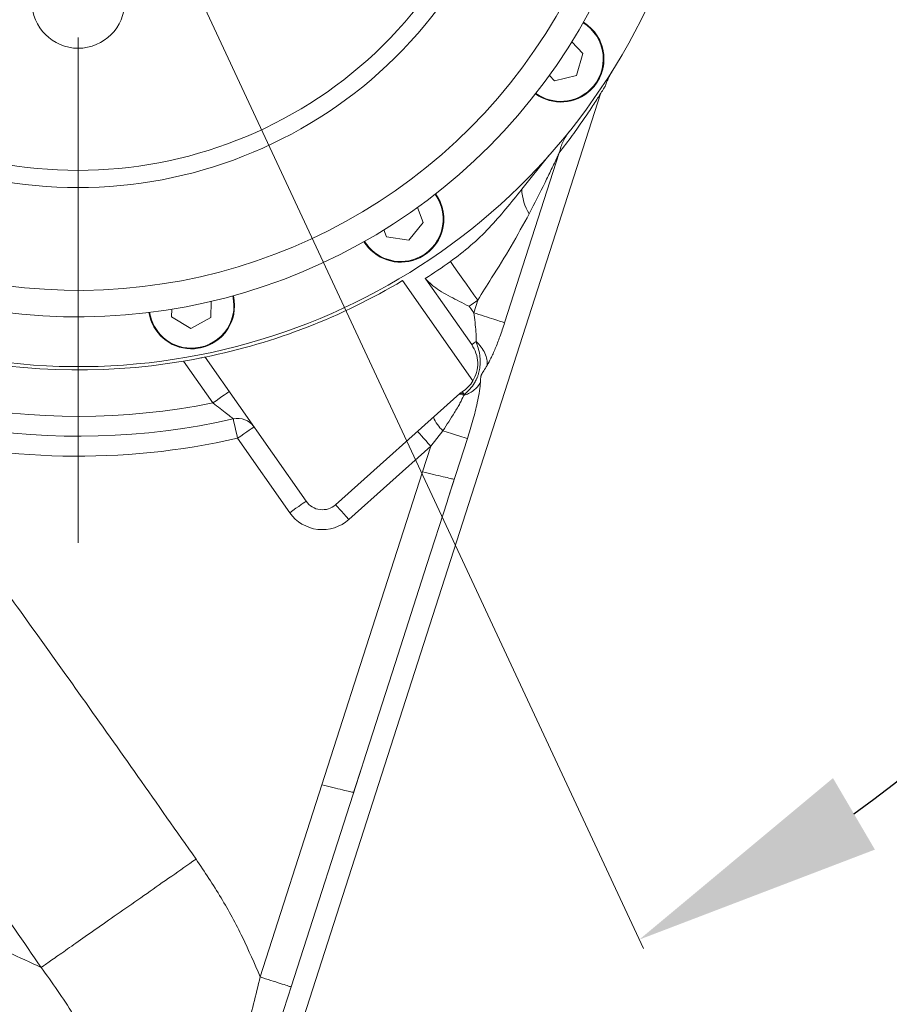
# Model space of a CAD drawing. Header units: millimetres. Extents: x 176 to 9387, y -11044 to -3322.
# Tile 71 of 256: x 3433 to 3564, y -5919 to -5771. Entities that reach past the tile are written whole.
import ezdxf

# ---------------------------------------------------------------- set-up
doc = ezdxf.new("R2010")
doc.units = ezdxf.units.MM
doc.header["$LTSCALE"] = 0.3175
doc.linetypes.add('ACAD_ISO10W100', pattern=[18, 12, -3, 0, -3])
doc.linetypes.add('CENTER', pattern=[50.8, 31.75, -6.35, 6.35, -6.35])
for name, color, linetype, lineweight in [('1轮廓实线层', 7, 'Continuous', 18), ('7标注层', 4, 'Continuous', 13), ('cen', 2, 'CENTER', 18), ('sub', 1, 'Continuous', 18), ('中心线', 4, 'ACAD_ISO10W100', 20)]:
    doc.layers.add(name, color=color, linetype=linetype, lineweight=lineweight)
doc.styles.add('标准汉字', font='gbenor.shx', dxfattribs={"bigfont": 'gbcbig.shx'})
doc.dimstyles.new('M1：15', dxfattribs={"dimscale": 15, "dimtxt": 3.5, "dimasz": 2.5, "dimexe": 2, "dimexo": 0, "dimgap": 0.5, "dimtad": 1, "dimdec": 4, "dimdsep": 46, "dimtxsty": '标准汉字', "dimcen": 5, "dimdle": 5, "dimclrd": 1, "dimclre": 1, "dimclrt": 256, "dimadec": 4, "dimazin": 2, "dimtfac": 1, "dimtdec": 4, "dimtmove": 0, "dimatfit": 3, "dimfxl": 1, "dimtolj": 1, "dimarcsym": 0})
doc.dimstyles.new('M1：18.5', dxfattribs={"dimscale": 18.5, "dimtxt": 3.5, "dimasz": 2.5, "dimexe": 2, "dimexo": 0, "dimgap": 1.5, "dimtad": 1, "dimdec": 4, "dimdsep": 46, "dimtxsty": '标准汉字', "dimcen": 5, "dimdle": 5, "dimclrd": 1, "dimclre": 1, "dimclrt": 256, "dimadec": 4, "dimazin": 2, "dimtfac": 1, "dimtdec": 4, "dimtmove": 2, "dimatfit": 3, "dimfxl": 1, "dimfrac": 2, "dimtolj": 1, "dimarcsym": 0})

# ---------------------------------------------------------------- blocks, each defined once
blk = doc.blocks.new('*D2')
at = {"layer": '7标注层', "color": 1, "lineweight": -2, "ltscale": 20, "transparency": 16777216}
for p, q in [((3286.97, -5986.44), (3286.97, -4719.59)), ((3441.97, -4913.95), (3441.97, -4719.59)), ((3333.22, -4756.59), (3395.72, -4756.59))]:
    blk.add_line(p, q, dxfattribs=at)
at = {"layer": '7标注层', "color": 1, "transparency": 16777216}
for points in [[(3333.22, -4748.88), (3333.22, -4764.3), (3286.97, -4756.59)], [(3395.72, -4764.3), (3395.72, -4748.88), (3441.97, -4756.59)]]:
    blk.add_solid(points, dxfattribs=at)
at = {"layer": 'Defpoints', "color": 0, "transparency": 16777216}
for p in [(3441.97, -4756.59), (3441.97, -4913.95), (3286.97, -5986.44)]:
    blk.add_point(p, dxfattribs=at)
at = {"layer": '7标注层', "transparency": 16777216, "insert": (3364.47, -4696.46), "char_height": 64.75, "attachment_point": 5, "style": '标准汉字'}
blk.add_mtext('\\A1;155', dxfattribs=at)
blk = doc.blocks.new('*D7')
at = {"layer": '7标注层', "color": 1, "lineweight": -2, "ltscale": 20, "transparency": 16777216}
blk.add_arc((3441.97, -5727.95), 289.88, 97.4173, 172.5827, dxfattribs=at)
at = {"layer": '7标注层', "color": 1, "transparency": 16777216}
for points in [[(3404.95, -5446.74), (3404.14, -5434.26), (3441.97, -5438.08)], [(3148.28, -5690.13), (3160.76, -5690.94), (3152.09, -5727.95)]]:
    blk.add_solid(points, dxfattribs=at)
at = {"layer": 'Defpoints', "color": 0, "transparency": 16777216}
for p in [(3441.97, -5024.09), (3297.03, -5476.91), (2827.97, -5727.95), (3441.97, -5727.95), (3441.97, -5849.53)]:
    blk.add_point(p, dxfattribs=at)
at = {"layer": '7标注层', "transparency": 16777216, "insert": (3174.75, -5545.4), "char_height": 52.5, "attachment_point": 5, "rotation": 55.661, "style": '标准汉字'}
blk.add_mtext('\\A1;90%%d', dxfattribs=at)
blk = doc.blocks.new('*D12')
at = {"layer": '7标注层', "color": 1, "lineweight": -2, "ltscale": 20, "transparency": 16777216}
for p, q in [((4726.49, -5727.95), (4726.49, -7291.43)), ((3286.97, -6214.54), (3286.97, -7291.43)), ((3333.22, -7254.43), (4680.24, -7254.43))]:
    blk.add_line(p, q, dxfattribs=at)
at = {"layer": '7标注层', "color": 1, "transparency": 16777216}
for points in [[(3333.22, -7246.72), (3333.22, -7262.14), (3286.97, -7254.43)], [(4680.24, -7262.14), (4680.24, -7246.72), (4726.49, -7254.43)]]:
    blk.add_solid(points, dxfattribs=at)
at = {"layer": 'Defpoints', "color": 0, "transparency": 16777216}
for p in [(4726.49, -5727.95), (3286.97, -6214.54), (4726.49, -7254.43)]:
    blk.add_point(p, dxfattribs=at)
at = {"layer": '7标注层', "transparency": 16777216, "insert": (4006.73, -7194.31), "char_height": 64.75, "attachment_point": 5, "style": '标准汉字'}
blk.add_mtext('\\A1;1439.5', dxfattribs=at)
blk = doc.blocks.new('*D16')
at = {"layer": '7标注层', "color": 1, "lineweight": -2, "ltscale": 20, "transparency": 16777216}
for p, q in [((3647.35, -5879.25), (4917.05, -5879.25)), ((4880.05, -5925.5), (4880.05, -6141.7)), ((3452.97, -6187.95), (4917.05, -6187.95))]:
    blk.add_line(p, q, dxfattribs=at)
at = {"layer": '7标注层', "color": 1, "transparency": 16777216}
for points in [[(4887.76, -5925.5), (4872.34, -5925.5), (4880.05, -5879.25)], [(4872.34, -6141.7), (4887.76, -6141.7), (4880.05, -6187.95)]]:
    blk.add_solid(points, dxfattribs=at)
at = {"layer": 'Defpoints', "color": 0, "transparency": 16777216}
for p in [(3647.35, -5879.25), (3452.97, -6187.95), (4880.05, -6187.95)]:
    blk.add_point(p, dxfattribs=at)
at = {"layer": '7标注层', "transparency": 16777216, "insert": (4819.92, -6033.6), "char_height": 64.75, "attachment_point": 5, "rotation": 90, "style": '标准汉字'}
blk.add_mtext('\\A1;308.7', dxfattribs=at)
blk = doc.blocks.new('*D17')
at = {"layer": '7标注层', "color": 1, "lineweight": -2, "ltscale": 20, "transparency": 16777216}
for p, q in [((3448.1, -5472.93), (5061.69, -5472.93)), ((5024.69, -6141.7), (5024.69, -5519.18)), ((3445.47, -6187.95), (5061.69, -6187.95))]:
    blk.add_line(p, q, dxfattribs=at)
at = {"layer": '7标注层', "color": 1, "transparency": 16777216}
for points in [[(5032.39, -5519.18), (5016.98, -5519.18), (5024.69, -5472.93)], [(5016.98, -6141.7), (5032.39, -6141.7), (5024.69, -6187.95)]]:
    blk.add_solid(points, dxfattribs=at)
at = {"layer": 'Defpoints', "color": 0, "transparency": 16777216}
for p in [(3448.1, -5472.93), (5024.69, -5472.93), (3445.47, -6187.95)]:
    blk.add_point(p, dxfattribs=at)
at = {"layer": '7标注层', "transparency": 16777216, "insert": (4964.56, -5830.44), "char_height": 64.75, "attachment_point": 5, "rotation": 90, "style": '标准汉字'}
blk.add_mtext('\\A1;715', dxfattribs=at)
blk = doc.blocks.new('*D18')
at = {"layer": '7标注层', "color": 1, "lineweight": -2, "ltscale": 20, "transparency": 16777216}
for p, q in [((2681.17, -5073.7), (5179.35, -5073.7)), ((5142.35, -5119.95), (5142.35, -6141.7)), ((3445.47, -6187.95), (5179.35, -6187.95))]:
    blk.add_line(p, q, dxfattribs=at)
at = {"layer": '7标注层', "color": 1, "transparency": 16777216}
for points in [[(5150.06, -5119.95), (5134.64, -5119.95), (5142.35, -5073.7)], [(5134.64, -6141.7), (5150.06, -6141.7), (5142.35, -6187.95)]]:
    blk.add_solid(points, dxfattribs=at)
at = {"layer": 'Defpoints', "color": 0, "transparency": 16777216}
for p in [(2681.17, -5073.7), (3445.47, -6187.95), (5142.35, -6187.95)]:
    blk.add_point(p, dxfattribs=at)
at = {"layer": '7标注层', "transparency": 16777216, "insert": (5082.22, -5630.83), "char_height": 64.75, "attachment_point": 5, "rotation": 90, "style": '标准汉字'}
blk.add_mtext('\\A1;1114.3', dxfattribs=at)
blk = doc.blocks.new('*D19')
at = {"layer": '7标注层', "color": 1, "lineweight": -2, "ltscale": 20, "transparency": 16777216}
for p, q in [((3441.97, -4443.43), (5323.68, -4443.43)), ((5286.68, -4489.68), (5286.68, -6141.7)), ((3441.97, -6187.95), (5323.68, -6187.95))]:
    blk.add_line(p, q, dxfattribs=at)
at = {"layer": '7标注层', "color": 1, "transparency": 16777216}
for points in [[(5294.39, -4489.68), (5278.97, -4489.68), (5286.68, -4443.43)], [(5278.97, -6141.7), (5294.39, -6141.7), (5286.68, -6187.95)]]:
    blk.add_solid(points, dxfattribs=at)
at = {"layer": 'Defpoints', "color": 0, "transparency": 16777216}
for p in [(3441.97, -4443.43), (3441.97, -6187.95), (5286.68, -6187.95)]:
    blk.add_point(p, dxfattribs=at)
at = {"layer": '7标注层', "transparency": 16777216, "insert": (5226.56, -5315.69), "char_height": 64.75, "attachment_point": 5, "rotation": 90, "style": '标准汉字'}
blk.add_mtext('\\A1;1744.5', dxfattribs=at)
blk = doc.blocks.new('*D21')
at = {"layer": '7标注层', "color": 1, "lineweight": -2, "ltscale": 20, "transparency": 16777216}
blk.add_arc((3441.97, -5727.95), 200.14, 305.7511, 79.2489, dxfattribs=at)
at = {"layer": '7标注层', "color": 1, "transparency": 16777216}
for points in [[(3479.89, -5525.1), (3478.72, -5537.55), (3441.97, -5527.81)], [(3555.75, -5884.99), (3562.07, -5895.77), (3526.55, -5909.34)]]:
    blk.add_solid(points, dxfattribs=at)
at = {"layer": 'Defpoints', "color": 0, "transparency": 16777216}
for p in [(3441.97, -5024.09), (3441.97, -5727.95), (3636.72, -5774.11), (3441.97, -5849.53), (3701.46, -6284.43)]:
    blk.add_point(p, dxfattribs=at)
at = {"layer": '7标注层', "transparency": 16777216, "insert": (3641.7, -5606.25), "char_height": 52.5, "attachment_point": 5, "rotation": 301.3558, "style": '标准汉字'}
blk.add_mtext('\\A1;155%%d', dxfattribs=at)

msp = doc.modelspace()

# ---------------------------------------------------------------- linework, layer by layer
at = {"layer": '1轮廓实线层', "ltscale": 20}
for p, q in [((3518.05456, -5775.74937), (3516.37558, -5773.9966)), ((3517.09576, -5779.04264), (3518.05456, -5775.74937)), ((3512.99564, -5779.0565), (3513.76432, -5779.85896)), ((3513.76432, -5779.85896), (3517.09576, -5779.04264)), ((3470.52032, -5937.96779), (3520.71178, -5781.81655)), ((3514.4865, -5790.72018), (3506.25229, -5816.33772)), ((3508.83296, -5796.21492), (3512.93272, -5791.11357)), ((3493.97215, -5801.22761), (3493.09174, -5798.96573)), ((3491.82607, -5803.90326), (3493.97215, -5801.22761)), ((3488.03276, -5802.34701), (3488.43582, -5803.38256)), ((3488.43582, -5803.38256), (3491.82607, -5803.90326)), ((3501.45802, -5825.11581), (3490.86465, -5809.9869)), ((3494.38061, -5809.772), (3494.2944, -5809.6583)), ((3494.37783, -5809.77393), (3494.2944, -5809.6583)), ((3501.28701, -5819.64124), (3494.37783, -5809.77393)), ((3461.97282, -5815.55049), (3462.02501, -5813.12386)), ((3502.19495, -5812.94314), (3501.58594, -5814.83782)), ((3456.05714, -5814.31178), (3456.03326, -5815.42272)), ((3500.89428, -5813.85003), (3501.58594, -5814.83782)), ((3456.03326, -5815.42272), (3458.96615, -5817.20121)), ((3458.96615, -5817.20121), (3461.97282, -5815.55049)), ((3461.09518, -5821.51855), (3476.31395, -5843.25318)), ((3462.26765, -5828.42336), (3457.85586, -5822.12267)), ((3480.7714, -5843.76852), (3499.51376, -5827.00477)), ((3500.18535, -5827.17295), (3500.09194, -5827.296)), ((3473.85649, -5844.97393), (3466.00301, -5833.75801)), ((3496.94159, -5832.62161), (3495.11751, -5834.96184)), ((3500.63644, -5833.80924), (3497.75137, -5842.78504)), ((3495.11751, -5834.96184), (3482.77141, -5846.00459)), ((3495.11751, -5834.96184), (3493.87933, -5838.81394)), ((3497.74857, -5842.78558), (3497.57106, -5843.33662)), ((3497.75208, -5842.78525), (3497.57144, -5843.33674)), ((3497.75208, -5842.78525), (3497.749, -5842.78427)), ((3484.917, -5882.70492), (3484.75554, -5883.20834)), ((3484.91734, -5882.70504), (3484.75863, -5883.20936)), ((3484.91829, -5882.70072), (3484.917, -5882.70492)), ((3484.75863, -5883.20936), (3474.06734, -5916.4711)), ((3483.48501, -5887.16112), (3484.75554, -5883.20834)), ((3478.70499, -5886.02303), (3469.40028, -5914.97099))]:
    msp.add_line(p, q, dxfattribs=at)
at = {"layer": '1轮廓实线层', "lineweight": 0, "ltscale": 20}
for points in [[(3520.1647, -5773.01053), (3519.19815, -5771.85146), (3518.13107, -5771.03073)], [(3496.96979, -5799.50477), (3496.52037, -5798.06403), (3495.84859, -5796.89742)], [(3502.19495, -5812.94314), (3501.62105, -5812.13323), (3501.05282, -5811.33137), (3500.49586, -5810.5454), (3499.9557, -5809.78311), (3499.43764, -5809.05203), (3498.94683, -5808.35939), (3498.4881, -5807.71203), (3498.06598, -5807.11634)], [(3465.40157, -5815.10593), (3465.53771, -5813.60288), (3465.36351, -5812.268)], [(3501.28701, -5819.64124), (3501.29792, -5819.63361), (3501.33055, -5819.61076), (3501.3846, -5819.57291), (3501.4596, -5819.52039), (3501.55489, -5819.4537), (3501.6696, -5819.37335), (3501.80274, -5819.28013), (3501.95311, -5819.17484)], [(3464.7251, -5826.70263), (3464.6779, -5826.73569), (3464.53805, -5826.83362), (3464.31096, -5826.99261), (3464.00533, -5827.20662), (3463.63294, -5827.46736), (3463.20808, -5827.76485), (3462.74708, -5828.08767), (3462.26765, -5828.42336)], [(3499.36729, -5827.13578), (3499.41706, -5827.10434), (3499.47948, -5827.08762), (3499.55417, -5827.08577), (3499.64063, -5827.09874), (3499.7383, -5827.12648), (3499.84656, -5827.1688), (3499.9647, -5827.22543), (3500.09194, -5827.296)], [(3465.3385, -5830.83252), (3465.35127, -5830.88876), (3465.38909, -5831.05523), (3465.45049, -5831.32557), (3465.53313, -5831.6894), (3465.63384, -5832.13271), (3465.74872, -5832.63848), (3465.87337, -5833.18726), (3466.00301, -5833.75801)], [(3468.46048, -5832.03728), (3468.41326, -5832.07033), (3468.27341, -5832.16826), (3468.04632, -5832.32729), (3467.7407, -5832.54127), (3467.3683, -5832.80201), (3466.94344, -5833.09952), (3466.48244, -5833.42231), (3466.00301, -5833.75801)], [(3493.11751, -5832.72577), (3493.15594, -5832.76875), (3493.26974, -5832.896), (3493.45456, -5833.10262), (3493.70329, -5833.38071), (3494.00636, -5833.71956), (3494.35214, -5834.10616), (3494.72733, -5834.52563), (3495.11751, -5834.96184)], [(3500.63716, -5833.80945), (3500.45138, -5833.74975), (3500.17039, -5833.65942), (3499.80016, -5833.54042), (3499.34853, -5833.39525), (3498.82513, -5833.22702), (3498.24106, -5833.03929), (3497.60873, -5832.83604), (3496.94159, -5832.62161)], [(3478.70499, -5886.02303), (3487.20263, -5859.58595), (3493.87933, -5838.81394)], [(3497.749, -5842.78427), (3498.51401, -5840.40419), (3498.65935, -5839.95206)], [(3476.31395, -5843.25318), (3476.26672, -5843.28626), (3476.12688, -5843.38419), (3475.89978, -5843.54318), (3475.59418, -5843.75719), (3475.22178, -5844.01793), (3474.79692, -5844.31542), (3474.33591, -5844.63821), (3473.85649, -5844.97393)], [(3480.7714, -5843.76852), (3480.80984, -5843.81149), (3480.92365, -5843.93875), (3481.10847, -5844.14537), (3481.35718, -5844.42345), (3481.66026, -5844.76231), (3482.00604, -5845.14887), (3482.38122, -5845.56834), (3482.77141, -5846.00459)], [(3497.57106, -5843.33662), (3494.53865, -5852.77079), (3489.72848, -5867.73575), (3484.91829, -5882.70072)]]:
    msp.add_lwpolyline(points, dxfattribs=at)
at = {"layer": '1轮廓实线层', "ltscale": 20}
msp.add_circle((3441.96951, -5767.95328), 7, dxfattribs=at)
at = {"layer": '1轮廓实线层', "lineweight": 0, "ltscale": 20}
for centre, radius, start, end in [((3441.96951, -5727.95328), 95, 258.75, 47.7945), ((3441.96951, -5727.95328), 68, 62.768894, 53.6408662), ((3441.96951, -5727.95328), 65.40192, 62.7686127, 53.6410968), ((3441.96951, -5727.95328), 87.5, 193, 28.5975359), ((3441.96951, -5727.95328), 83.5, 193, 28.5975359), ((3514.7231, -5776.56568), 6.4, 313.7678325, 58.3458559), ((3514.7231, -5776.56568), 6.5, 313.7678325, 58.3786186), ((3514.7231, -5776.56568), 6.5, 313.7678325, 33.1576196), ((3514.7231, -5776.56568), 6.5, 234.1213814, 313.7678325), ((3514.7231, -5776.56568), 6.4, 234.1541441, 313.7678325), ((3516.25047, -5795.97309), 7.42145, 181.8673465, 211.9944736), ((3490.58191, -5800.70687), 6.4, 291.2678325, 35.8458559), ((3490.58191, -5800.70687), 6.5, 291.2678325, 35.8786186), ((3490.58191, -5800.70687), 6.5, 291.2678325, 10.6576196), ((3490.58191, -5800.70687), 6.5, 211.6213814, 291.2678325), ((3490.58191, -5800.70687), 6.4, 211.6541441, 291.2678325), ((3441.96951, -5727.95328), 95.5, 233.354756, 279.5756265), ((3441.96951, -5727.95328), 97.02372, 302.6359962, 305.3221203), ((3441.96951, -5727.95328), 95.5, 281.5526775, 300.7965396), ((3494.41608, -5809.82571), 0.06437, 123.4456036, 126.4556992), ((3441.96951, -5727.95328), 102.5, 236.2136546, 281.4218215), ((3459.03991, -5813.77199), 6.5, 268.7678325, 13.3786186), ((3459.03991, -5813.77199), 6.4, 268.7678325, 13.3458559), ((3441.96951, -5727.95328), 104.16515, 304.4499441, 305.3221204), ((3459.03991, -5813.77199), 6.5, 189.1213814, 268.7678325), ((3459.03991, -5813.77199), 6.4, 189.1541441, 268.7678325), ((3459.03991, -5813.77199), 6.5, 268.7678325, 348.1576196), ((3441.96951, -5727.95328), 105.5, 238.3084867, 282.7975619), ((3497.19126, -5822.50913), 5, 302.7049017, 328.5781785), ((3501.51376, -5829.24085), 3, 122.7049017, 131.8104442), ((3466.00302, -5833.75801), 3, 35, 102.7975619), ((3500.86242, -5828.39509), 5.7651, 202.1949787, 227.1487672), ((3441.96951, -5727.95328), 108.5, 254.73391, 282.7975619), ((3478.7714, -5841.53246), 3, 215, 311.8104442), ((3478.7714, -5841.53246), 6, 215, 311.8104442), ((3484.81603, -5883.0294), 0.18889, 251.3221045, 252.3069419)]:
    msp.add_arc(centre, radius, start, end, dxfattribs=at)
at = {"layer": '1轮廓实线层', "ltscale": 20}
for points, knots in [([(3521.41671, -5780.67706), (3521.44018, -5780.59624), (3521.53795, -5780.25968), (3521.74914, -5779.76349), (3521.99658, -5779.24287), (3522.16642, -5778.92914), (3522.26271, -5778.76035), (3522.33172, -5778.6436), (3522.38136, -5778.56206), (3522.40047, -5778.53168), (3522.39419, -5778.54159), (3522.39284, -5778.54372)], [0, 0, 0, 0, 0.135833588, 0.565610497, 0.872842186, 1.084571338, 1.236939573, 1.417452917, 1.721646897, 2.240245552, 2.382631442, 2.382631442, 2.382631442, 2.382631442]), ([(3522.42605, -5778.46817), (3522.44414, -5778.43928), (3522.49106, -5778.36432), (3522.45523, -5778.42428), (3522.31566, -5778.64299), (3522.30164, -5778.66496)], [0, 0, 0, 0, 0.1723540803, 0.4471982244, 0.4778810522, 0.4778810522, 0.4778810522, 0.4778810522]), ([(3521.40753, -5780.67429), (3521.40094, -5780.68502), (3521.38569, -5780.70985), (3521.11583, -5781.15164), (3520.56695, -5782.03533), (3519.61796, -5783.52544), (3518.19273, -5785.65967), (3516.49387, -5788.07891), (3515.1555, -5789.84022), (3514.48624, -5790.72098)], [0, 0, 0, 0, 1.024712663, 2.369674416, 3.715030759, 5.81339646, 7.913488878, 10.060072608, 12.207155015, 12.207155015, 12.207155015, 12.207155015]), ([(3514.48695, -5790.72122), (3514.64992, -5790.12681), (3514.97585, -5788.93806), (3515.67537, -5787.95111), (3516.02511, -5787.45766)], [0, 0, 0, 0, 1.831849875, 3.663502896, 3.663502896, 3.663502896, 3.663502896]), ([(3514.48747, -5790.71958), (3514.38727, -5790.93309), (3514.01278, -5791.73104), (3513.28824, -5793.25075), (3511.90461, -5796.0989), (3510.76268, -5798.32989), (3509.95634, -5799.90525)], [0, 0, 0, 0, 0.778231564, 2.908392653, 5.063951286, 10.243335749, 10.243335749, 10.243335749, 10.243335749]), ([(3508.83296, -5796.21492), (3507.24816, -5798.19797), (3504.85408, -5801.19368), (3501.1622, -5804.76762), (3499.09789, -5806.33356), (3498.06598, -5807.11634)], [0, 0, 0, 0, 7.618712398, 11.509285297, 15.398002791, 15.398002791, 15.398002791, 15.398002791]), ([(3509.95634, -5799.90525), (3509.06512, -5801.53534), (3507.27872, -5804.80276), (3504.58296, -5809.09989), (3502.89119, -5811.82261), (3502.19495, -5812.94314)], [0, 0, 0, 0, 5.607550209, 11.239973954, 15.179132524, 15.179132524, 15.179132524, 15.179132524]), ([(3500.89428, -5813.85003), (3500.88831, -5813.84706), (3499.93519, -5813.37289), (3498.05273, -5812.42159), (3495.69782, -5811.1027), (3494.75459, -5810.14981), (3494.38061, -5809.772)], [0, 0, 0, 0, 0.018420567, 2.940624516, 5.844227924, 7.751865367, 7.751865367, 7.751865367, 7.751865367]), ([(3501.58594, -5814.83782), (3501.72739, -5815.80205), (3501.949, -5817.31273), (3501.95202, -5818.68019), (3501.95311, -5819.17484)], [0, 0, 0, 0, 2.785091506, 4.363505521, 4.363505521, 4.363505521, 4.363505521]), ([(3506.253, -5816.33795), (3506.09875, -5816.28837), (3505.7807, -5816.18614), (3504.65931, -5815.82568), (3503.20394, -5815.35791), (3502.11437, -5815.00768), (3501.58594, -5814.83782)], [0, 0, 0, 0, 1.188754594, 2.451109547, 3.713473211, 4.902226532, 4.902226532, 4.902226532, 4.902226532]), ([(3506.25229, -5816.33772), (3506.01517, -5817.0495), (3505.56917, -5818.38829), (3504.96438, -5819.94077), (3504.50841, -5820.99736), (3504.09951, -5821.88641), (3503.80566, -5822.42181), (3503.61965, -5822.76071)], [0, 0, 0, 0, 2.056172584, 3.86740953, 4.722326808, 5.541448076, 6.954172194, 6.954172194, 6.954172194, 6.954172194]), ([(3501.95311, -5819.17484), (3502.05629, -5819.48577), (3502.27566, -5820.14681), (3502.51182, -5821.1694), (3502.59926, -5822.20779), (3502.53351, -5823.14484), (3502.37279, -5823.87685), (3502.19294, -5824.41568), (3501.99577, -5824.8874), (3501.4653, -5825.91356), (3500.74697, -5826.62025), (3500.18528, -5827.17283)], [0, 0, 0, 0, 1.015476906, 2.158905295, 3.167047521, 4.134919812, 4.957763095, 5.398861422, 5.830016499, 6.48520224, 8.834559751, 8.834559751, 8.834559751, 8.834559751]), ([(3501.45802, -5825.11581), (3501.67142, -5824.6919), (3502.10751, -5823.82563), (3502.25377, -5822.351), (3502.01574, -5820.88837), (3501.52645, -5820.05101), (3501.28701, -5819.64124)], [0, 0, 0, 0, 1.431987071, 2.926315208, 4.420605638, 5.852601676, 5.852601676, 5.852601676, 5.852601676]), ([(3503.62022, -5822.76089), (3503.62503, -5822.46895), (3503.63479, -5821.87649), (3503.30816, -5820.92723), (3502.76023, -5819.99522), (3502.21954, -5819.44565), (3501.95311, -5819.17484)], [0, 0, 0, 0, 1.015186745, 2.060205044, 3.105217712, 4.120404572, 4.120404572, 4.120404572, 4.120404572]), ([(3457.85586, -5822.12267), (3458.25127, -5822.05443), (3459.04291, -5821.91781), (3460.07599, -5821.72242), (3460.79198, -5821.58053), (3461.07053, -5821.5236), (3461.08991, -5821.51963), (3461.09518, -5821.51855)], [0, 0, 0, 0, 0.801727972, 1.605146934, 2.357889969, 3.0406345, 3.295375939, 3.295375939, 3.295375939, 3.295375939]), ([(3503.62022, -5822.76089), (3503.44509, -5823.05553), (3503.16521, -5823.52638), (3502.86766, -5823.91202), (3502.73393, -5824.22141), (3502.70803, -5824.29909), (3502.6857, -5824.37885), (3502.66449, -5824.48612), (3502.62347, -5824.84133), (3502.61866, -5825.10303), (3502.61448, -5825.3303)], [0, 0, 0, 0, 1.046218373, 1.671935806, 1.76071871, 1.80153128, 1.843019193, 1.936519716, 2.054813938, 2.835330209, 2.835330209, 2.835330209, 2.835330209]), ([(3502.61448, -5825.3303), (3502.47385, -5825.55606), (3502.19414, -5826.00509), (3501.56319, -5826.56742), (3500.85906, -5827.00836), (3500.33367, -5827.20536), (3500.09194, -5827.296)], [0, 0, 0, 0, 0.873713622, 1.737758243, 2.575943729, 3.290247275, 3.290247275, 3.290247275, 3.290247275]), ([(3502.61396, -5825.33015), (3502.57819, -5825.73579), (3502.4977, -5826.6487), (3502.10772, -5828.59619), (3501.49207, -5831.04805), (3500.92594, -5832.87499), (3500.63644, -5833.80924)], [0, 0, 0, 0, 1.570819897, 3.535169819, 6.072801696, 8.728510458, 8.728510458, 8.728510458, 8.728510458]), ([(3500.09194, -5827.296), (3499.9132, -5827.68114), (3499.53107, -5828.50458), (3498.42597, -5830.32258), (3497.53081, -5831.70902), (3496.94159, -5832.62161)], [0, 0, 0, 0, 1.431133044, 3.059775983, 6.196499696, 6.196499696, 6.196499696, 6.196499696]), ([(3499.59588, -5826.96627), (3499.66853, -5826.96639), (3499.81369, -5826.96665), (3500.06155, -5827.10422), (3500.18535, -5827.17295)], [0, 0, 0, 0, 0.3217573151, 0.6428914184, 0.6428914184, 0.6428914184, 0.6428914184]), ([(3499.89281, -5826.71646), (3499.90583, -5826.73686), (3499.93186, -5826.77767), (3500.10086, -5827.04119), (3500.18535, -5827.17295)], [0, 0, 0, 0, 0.2710901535, 0.5421767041, 0.5421767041, 0.5421767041, 0.5421767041]), ([(3465.3385, -5830.83252), (3465.33312, -5830.82821), (3465.32509, -5830.82177), (3465.24005, -5830.75351), (3464.98983, -5830.55288), (3464.33694, -5830.0331), (3463.37379, -5829.27525), (3462.64142, -5828.71122), (3462.26765, -5828.42336)], [0, 0, 0, 0, 0.299469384, 0.447720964, 1.052119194, 1.917040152, 2.889562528, 3.90319927, 3.90319927, 3.90319927, 3.90319927]), ([(3413.4012, -5832.62465), (3415.62792, -5835.64017), (3420.25303, -5841.90366), (3427.32612, -5851.62102), (3434.82466, -5862.0185), (3442.74162, -5873.10482), (3451.10699, -5884.91462), (3456.80539, -5893.0388), (3459.72383, -5897.19961)], [0, 0, 0, 0, 11.245647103, 23.358255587, 36.05676684, 49.703719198, 64.227113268, 79.474003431, 79.474003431, 79.474003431, 79.474003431]), ([(3436.38181, -5913.53875), (3433.74292, -5909.70121), (3428.57618, -5902.18762), (3420.96379, -5891.18076), (3413.51455, -5880.45968), (3406.08736, -5869.82975), (3398.52425, -5859.07572), (3390.94549, -5848.37121), (3385.85739, -5841.26411), (3383.35576, -5837.76982)], [0, 0, 0, 0, 13.967673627, 27.347579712, 40.139567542, 53.127087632, 66.248494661, 79.584224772, 92.482504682, 92.482504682, 92.482504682, 92.482504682]), ([(3498.65935, -5839.95206), (3498.49301, -5839.91245), (3498.16029, -5839.83322), (3497.01623, -5839.56081), (3495.54751, -5839.21115), (3494.43504, -5838.94626), (3493.87933, -5838.81394)], [0, 0, 0, 0, 1.22879889, 2.457780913, 3.686871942, 4.913649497, 4.913649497, 4.913649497, 4.913649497]), ([(3436.38181, -5913.53875), (3434.75672, -5912.78629), (3431.50045, -5911.27856), (3425.90359, -5908.65658), (3419.85783, -5905.79446), (3413.35903, -5902.68044), (3406.46634, -5899.33483), (3399.23751, -5895.77684), (3391.72099, -5892.02188), (3383.94645, -5888.07731), (3376.66546, -5884.32218), (3369.86901, -5880.76414), (3363.81197, -5877.55145), (3357.53921, -5874.18257), (3353.36866, -5871.90415), (3351.17806, -5870.7074)], [0, 0, 0, 0, 7.883824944, 15.797165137, 23.764491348, 31.640913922, 39.561880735, 47.563990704, 55.429496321, 63.35591104, 71.42338884, 77.230617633, 83.387757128, 89.082422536, 95.382934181, 95.382934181, 95.382934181, 95.382934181]), ([(3478.70499, -5886.02303), (3479.26219, -5886.15569), (3480.37624, -5886.42095), (3481.86079, -5886.77426), (3482.99831, -5887.04573), (3483.32659, -5887.12356), (3483.48501, -5887.16112)], [0, 0, 0, 0, 1.229885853, 2.458988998, 3.729105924, 4.91364299, 4.91364299, 4.91364299, 4.91364299]), ([(3436.38181, -5913.53875), (3436.81658, -5913.23442), (3437.70247, -5912.61431), (3439.7161, -5911.2048), (3442.23975, -5909.43824), (3445.25742, -5907.32596), (3448.64708, -5904.95321), (3452.27611, -5902.41293), (3455.99612, -5899.80896), (3458.49664, -5898.05863), (3459.72383, -5897.19961)], [0, 0, 0, 0, 3.408197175, 6.944522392, 10.571760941, 14.246195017, 17.920644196, 21.547869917, 25.08419994, 28.492402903, 28.492402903, 28.492402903, 28.492402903]), ([(3459.72383, -5897.19961), (3461.01342, -5899.1308), (3463.55289, -5902.9337), (3466.79055, -5908.88095), (3468.53869, -5912.96038), (3469.40028, -5914.97099)], [0, 0, 0, 0, 6.970522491, 13.726351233, 20.292115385, 20.292115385, 20.292115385, 20.292115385]), ([(3448.06468, -5943.90063), (3446.2647, -5943.27946), (3442.64476, -5942.03022), (3436.03164, -5939.71745), (3428.5854, -5937.07916), (3420.26162, -5934.08217), (3411.13049, -5930.73556), (3402.10225, -5927.35928), (3393.42223, -5924.04646), (3385.26023, -5920.87371), (3376.72978, -5917.49126), (3367.9334, -5913.92655), (3358.89814, -5910.17842), (3349.73552, -5906.27918), (3340.38204, -5902.19946), (3334.13674, -5899.37283), (3330.96951, -5897.93933)], [0, 0, 0, 0, 9.791596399, 19.691921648, 29.70869701, 39.778678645, 50.018819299, 60.435713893, 68.22688966, 76.156726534, 84.227496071, 92.441327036, 100.60998709, 108.96637682, 117.283458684, 125.841486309, 125.841486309, 125.841486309, 125.841486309]), ([(3448.06468, -5943.90063), (3447.94865, -5942.11761), (3447.71543, -5938.53389), (3446.57019, -5933.23254), (3444.56818, -5927.15161), (3441.3375, -5920.39513), (3438.04916, -5915.84559), (3436.38181, -5913.53875)], [0, 0, 0, 0, 5.346660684, 10.746353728, 16.212256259, 24.563087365, 33.15272131, 33.15272131, 33.15272131, 33.15272131]), ([(3469.40028, -5914.97099), (3468.73731, -5917.66099), (3467.60989, -5922.23548), (3466.27397, -5927.24477), (3465.60288, -5929.70821), (3465.42745, -5930.3477), (3465.38059, -5930.51846), (3465.36677, -5930.56864), (3464.13477, -5935.0471), (3462.82611, -5939.47656), (3461.51903, -5943.90063)], [0, 0, 0, 0, 8.254145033, 14.036604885, 15.528607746, 15.921280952, 16.029035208, 16.060758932, 16.077696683, 29.988361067, 29.988361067, 29.988361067, 29.988361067]), ([(3474.06734, -5916.4711), (3473.90678, -5916.4195), (3473.58565, -5916.31628), (3472.47007, -5915.95771), (3471.03538, -5915.49654), (3469.94532, -5915.14617), (3469.40028, -5914.97099)], [0, 0, 0, 0, 1.225556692, 2.451107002, 3.67666652, 4.902221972, 4.902221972, 4.902221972, 4.902221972]), ([(3474.06734, -5916.4711), (3473.25842, -5918.94174), (3471.64426, -5923.8718), (3469.09734, -5931.1482), (3466.50976, -5938.30024), (3464.76995, -5943.0344), (3463.9029, -5945.39371)], [0, 0, 0, 0, 7.72441925, 15.413739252, 23.061683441, 30.659590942, 30.659590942, 30.659590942, 30.659590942])]:
    msp.add_open_spline(points, degree=3, knots=knots, dxfattribs=at)
at = {"layer": 'cen', "ltscale": 20}
msp.add_line((3441.96951, -5727.95328), (3701.45712, -6284.42626), dxfattribs=at)
at = {"layer": 'sub', "color": 4, "ltscale": 20}
for radius, start, end in [(1284.52218, 295, 180), (255.09236, 323.6222436, 88.6222436)]:
    msp.add_arc((3441.96951, -5727.95328), radius, start, end, dxfattribs=at)
msp.add_open_spline([(3647.35052, -5879.25018), (3659.31556, -5901.65635), (3684.20682, -5948.26862), (3697.00773, -6030.73186), (3690.58745, -6119.70003), (3661.26673, -6211.61675), (3609.01329, -6300.97986), (3534.13032, -6382.70816), (3438.24843, -6451.68414), (3324.0762, -6503.40011), (3202.36542, -6531.5165), (3119.93005, -6536.91611), (3081.32366, -6539.44488)], degree=3, knots=[0, 0, 0, 0, 76.304046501, 158.737819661, 247.859235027, 344.037972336, 447.491829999, 558.316640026, 676.509645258, 801.987385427, 934.599334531, 1051.409440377, 1051.409440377, 1051.409440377, 1051.409440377], dxfattribs=at)
at = {"layer": '中心线', "ltscale": 20}
msp.add_line((3441.96951, -5849.52563), (3441.96951, -5024.08871), dxfattribs=at)

# ---------------------------------------------------------------- dimensions: what is measured, and where the dimension line sits
at = {"layer": '7标注层', "ltscale": 20}
for base, p1, p2, angle, picture, middle in [((5286.68227, -6187.95328), (3441.96951, -4443.4311), (3441.96951, -6187.95328), 270, '*D19', (5226.55727, -5315.69219)), ((5142.34767, -6187.95328), (2681.17459, -5073.69702), (3445.4695, -6187.95328), 270, '*D18', (5082.22267, -5630.82515)), ((5024.68578, -5472.93467), (3445.4695, -6187.95328), (3448.10297, -5472.93467), 90, '*D17', (4964.56078, -5830.44397)), ((4880.04829, -6187.95328), (3647.35052, -5879.25018), (3452.9695, -6187.95328), 270, '*D16', (4819.92329, -6033.60173))]:
    dim = msp.add_linear_dim(base=base, p1=p1, p2=p2, angle=angle, dimstyle='M1：18.5', override={"dimdec": 1, "dimsah": 1, "dimtzin": 8}, dxfattribs=at)
    dim.commit()
    dim.dimension.update_dxf_attribs({"geometry": picture, "text_midpoint": middle})
for base, p1, p2, override, picture, middle in [((3441.96951, -4756.58693), (3286.96951, -5986.43803), (3441.96951, -4913.95328), {"dimsah": 1, "dimtzin": 8}, '*D2', (3364.46951, -4696.46193)), ((4726.49169, -7254.43289), (3286.96951, -6214.53809), (4726.49169, -5727.95328), {"dimdec": 1, "dimsah": 1, "dimtzin": 8}, '*D12', (4006.7306, -7194.30789))]:
    dim = msp.add_linear_dim(base=base, p1=p1, p2=p2, dimstyle='M1：18.5', override=override, dxfattribs=at)
    dim.commit()
    dim.dimension.update_dxf_attribs({"geometry": picture, "text_midpoint": middle})
for base, line1, line2, picture, middle in [((3297.03103, -5476.91246), ((3441.96951, -5849.52563), (3441.96951, -5024.08871)), ((3441.96951, -5727.95328), (2827.96951, -5727.95328)), '*D7', (3202.61379, -5564.43723)), ((3636.71742, -5774.10938), ((3441.96951, -5727.95328), (3701.45712, -6284.42626)), ((3441.96951, -5849.52563), (3441.96951, -5024.08871)), '*D21', (3612.88186, -5623.80865))]:
    dim = msp.add_angular_dim_2l(base=base, line1=line1, line2=line2, dimstyle='M1：15', override={"dimtad": 1, "dimtih": 0, "dimtoh": 0, "dimsah": 1, "dimtzin": 8}, dxfattribs=at)
    dim.commit()
    dim.dimension.update_dxf_attribs({"geometry": picture, "text_midpoint": middle, "dimtype": 162})

doc.saveas('drawing.dxf')
